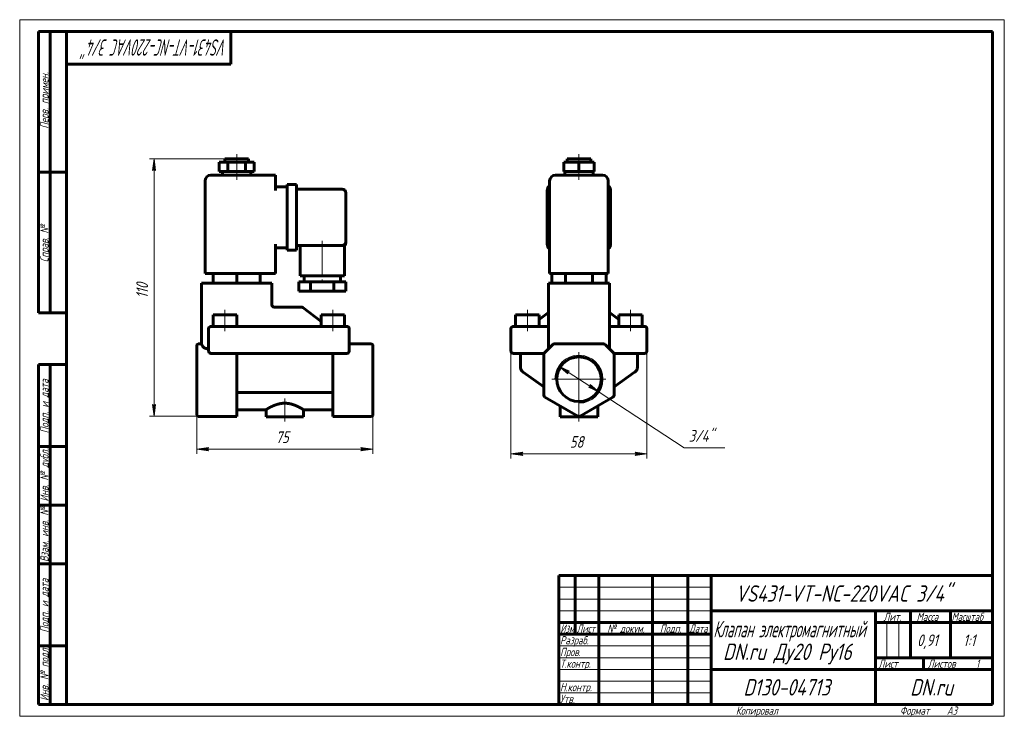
# Model space of a CAD drawing. Header units: millimetres. Extents: x 0 to 420, y 0 to 297.
import ezdxf

# ---------------------------------------------------------------- set-up
doc = ezdxf.new("R2010")
doc.units = ezdxf.units.MM
for name, pattern in [('K5LT_AXLED', [19.5, 15, -1.5, 1.5, -1.5]), ('K5LT_BASIC', [0]), ('K5LT_THIN', [0])]:
    doc.linetypes.add(name, pattern=pattern)
doc.layers.add('Системный слой', color=7, linetype='Continuous')
doc.layers.add('Системный слой (1)', color=7, linetype='Continuous', true_color=0x6c6c6c)
doc.styles.add('KDIMTEXTSTYLE', font='GOST_AU.SHX', dxfattribs={"width": 0.96, "oblique": 15, "height": 5})
doc.styles.add('KTEXTSTYLE', font='GOST_AU.SHX', dxfattribs={"width": 0.96, "height": 5})
doc.dimstyles.new('KDIMSTYLE (1.00)', dxfattribs={"dimtxt": 5, "dimasz": 1, "dimexe": 2, "dimexo": 0, "dimgap": 1, "dimtad": 1, "dimtxsty": 'KDIMTEXTSTYLE', "dimsah": 1, "dimcen": 0, "dimdle": 1, "dimadec": 0, "dimazin": 0, "dimtfac": 0.667, "dimtmove": 0, "dimatfit": 3, "dimfxl": 1, "dimtvp": 1, "dimtolj": 1, "dimtzin": 0, "dimarcsym": 0})

# ---------------------------------------------------------------- blocks, each defined once
blk = doc.blocks.new('U0')
at = {"layer": 'Системный слой (1)', "color": 150, "linetype": 'K5LT_BASIC', "lineweight": 60, "true_color": 0x0080ff}
for p, q in [((251.57, 171.77), (251.56, 171.87)), ((251.58, 171.7), (251.57, 171.77)), ((251.6, 171.65), (251.58, 171.7))]:
    blk.add_line(p, q, dxfattribs=at)
blk = doc.blocks.new('U1')
at = {"layer": 'Системный слой (1)', "color": 150, "linetype": 'K5LT_BASIC', "lineweight": 60, "true_color": 0x0080ff}
for q in [(253.27, 155.03), (253.56, 154.74)]:
    blk.add_line((253.56, 154.74), q, dxfattribs=at)
blk = doc.blocks.new('U2')
at = {"layer": 'Системный слой (1)', "color": 150, "linetype": 'K5LT_BASIC', "lineweight": 60, "true_color": 0x0080ff}
for p, q in [((225.52, 171.65), (225.54, 171.7)), ((225.54, 171.7), (225.55, 171.77)), ((225.55, 171.77), (225.56, 171.87))]:
    blk.add_line(p, q, dxfattribs=at)
blk = doc.blocks.new('U3')
at = {"layer": 'Системный слой (1)', "color": 150, "linetype": 'K5LT_BASIC', "lineweight": 60, "true_color": 0x0080ff}
for q in [(223.85, 155.03), (223.56, 154.74)]:
    blk.add_line((223.56, 154.74), q, dxfattribs=at)
blk = doc.blocks.new('U4')
at = {"layer": 'Системный слой (1)', "color": 30, "linetype": 'K5LT_AXLED', "lineweight": 18, "true_color": 0xff8000}
for q in [(238.56, 155.24), (227.06, 143.74), (250.06, 143.74), (238.56, 132.24)]:
    blk.add_line((238.56, 143.74), q, dxfattribs=at)
blk = doc.blocks.new('D0')
at = {"layer": 'Системный слой (1)'}
for points in [[(214.06, 111.9), (214.56, 112.56), (209.56, 111.9), (214.56, 111.24)], [(262.56, 111.24), (267.56, 111.9), (262.56, 112.56), (263.06, 111.9)]]:
    blk.add_hatch(color=7, dxfattribs=at).paths.add_polyline_path(points)
at = {"layer": 'Системный слой (1)', "color": 7, "linetype": 'K5LT_THIN', "lineweight": 18}
for p, q in [((209.56, 160.49), (209.56, 109.9)), ((267.56, 160.49), (267.56, 109.9)), ((209.56, 111.9), (214.56, 112.56)), ((214.56, 111.24), (209.56, 111.9)), ((214.56, 112.56), (214.06, 111.9)), ((214.06, 111.9), (214.56, 111.24)), ((263.06, 111.9), (262.56, 112.56)), ((262.56, 112.56), (267.56, 111.9)), ((267.56, 111.9), (262.56, 111.24)), ((262.56, 111.24), (263.06, 111.9))]:
    blk.add_line(p, q, dxfattribs=at)
blk.add_wipeout([(234.67, 112.9), (234.67, 120.28), (242.13, 120.28), (242.13, 112.9)]).dxf.layer = 'Системный слой (1)'
blk.add_line((209.56, 111.9), (267.56, 111.9), dxfattribs=at)
at = {"layer": 'Системный слой (1)', "color": 7, "insert": (234.67, 119.49), "char_height": 5, "attachment_point": 1, "style": 'KTEXTSTYLE'}
blk.add_mtext('\\H5.0;\\W1.000;\\Q15;\\Q15;\\W0.965;58', dxfattribs=at)
blk = doc.blocks.new('KDIMARROW_01')
at = {"layer": 'Системный слой'}
blk.add_hatch(color=0, dxfattribs=at).paths.add_polyline_path([(0, 0), (-5, 0.66), (-4.5, 0), (-5, -0.66)])
at = {"layer": 'Системный слой', "color": 0, "linetype": 'K5LT_THIN', "lineweight": 18}
for p, q in [((-4.5, 0), (-5, 0.66)), ((-5, 0.66), (0, 0)), ((0, 0), (-5, -0.66)), ((-5, -0.66), (-4.5, 0))]:
    blk.add_line(p, q, dxfattribs=at)
at = {"layer": 'Системный слой (1)', "color": 0, "linetype": 'K5LT_THIN', "lineweight": 18}
blk.add_line((75.57, 143.74), (74.57, 143.74), dxfattribs=at)
blk = doc.blocks.new('D1')
at = {"layer": 'Системный слой (1)'}
for points in [[(234.52, 147.16), (229.98, 149.34), (233.8, 146.06), (233.75, 146.88)], [(247.14, 138.14), (243.31, 141.42), (243.37, 140.6), (242.59, 140.32)]]:
    blk.add_hatch(color=7, dxfattribs=at).paths.add_polyline_path(points)
at = {"layer": 'Системный слой (1)', "color": 7, "linetype": 'K5LT_THIN', "lineweight": 18}
for p, q in [((229.98, 149.34), (234.52, 147.16)), ((233.8, 146.06), (229.98, 149.34)), ((229.98, 149.34), (247.14, 138.14)), ((234.52, 147.16), (233.75, 146.88)), ((233.75, 146.88), (233.8, 146.06)), ((242.59, 140.32), (243.37, 140.6)), ((247.14, 138.14), (242.59, 140.32)), ((243.37, 140.6), (243.31, 141.42)), ((243.31, 141.42), (247.14, 138.14))]:
    blk.add_line(p, q, dxfattribs=at)
blk.add_wipeout([(285.39, 115.49), (285.39, 122.87), (298.31, 122.87), (298.31, 115.49)]).dxf.layer = 'Системный слой (1)'
for p, q in [((247.14, 138.14), (283.39, 114.49)), ((283.39, 114.49), (300.85, 114.49))]:
    blk.add_line(p, q, dxfattribs=at)
at = {"layer": 'Системный слой (1)', "color": 7, "insert": (285.39, 122.08), "char_height": 5, "attachment_point": 1, "style": 'KTEXTSTYLE'}
blk.add_mtext('\\H5.0;\\W1.000;\\Q15;\\Q15;\\W0.965;3/4"', dxfattribs=at)
blk = doc.blocks.new('U5')
at = {"layer": 'Системный слой (1)', "color": 150, "linetype": 'K5LT_BASIC', "lineweight": 60, "true_color": 0x0080ff}
for p, q in [((92.57, 130.74), (105.07, 130.74)), ((121.07, 130.74), (133.57, 130.74))]:
    blk.add_line(p, q, dxfattribs=at)
blk = doc.blocks.new('U6')
at = {"layer": 'Системный слой (1)', "color": 150, "linetype": 'K5LT_BASIC', "lineweight": 60, "true_color": 0x0080ff}
for p, q in [((139.07, 201.95), (139.07, 202)), ((139.07, 201.86), (139.07, 201.86))]:
    blk.add_line(p, q, dxfattribs=at)
blk = doc.blocks.new('U7')
at = {"layer": 'Системный слой (1)', "color": 150, "linetype": 'K5LT_BASIC', "lineweight": 60, "true_color": 0x0080ff}
for p in [(139.07, 202.24), (139.07, 201.86), (139.07, 201.86)]:
    blk.add_line(p, (139.07, 201.86), dxfattribs=at)
blk = doc.blocks.new('D2')
at = {"layer": 'Системный слой (1)'}
for points in [[(75.57, 113.9), (80.57, 114.56), (80.07, 113.9), (80.57, 113.24)], [(145.57, 113.24), (150.57, 113.9), (145.57, 114.56), (146.07, 113.9)]]:
    blk.add_hatch(color=7, dxfattribs=at).paths.add_polyline_path(points)
at = {"layer": 'Системный слой (1)', "color": 7, "linetype": 'K5LT_THIN', "lineweight": 18}
for p, q in [((75.57, 143.74), (75.57, 111.9)), ((150.57, 136.98), (150.57, 111.9)), ((75.57, 113.9), (80.57, 114.56)), ((80.57, 113.24), (75.57, 113.9)), ((80.57, 114.56), (80.07, 113.9)), ((80.07, 113.9), (80.57, 113.24)), ((146.07, 113.9), (145.57, 114.56)), ((145.57, 114.56), (150.57, 113.9)), ((150.57, 113.9), (145.57, 113.24)), ((145.57, 113.24), (146.07, 113.9))]:
    blk.add_line(p, q, dxfattribs=at)
blk.add_wipeout([(109.18, 114.9), (109.18, 122.28), (116.65, 122.28), (116.65, 114.9)]).dxf.layer = 'Системный слой (1)'
blk.add_line((150.57, 113.9), (75.57, 113.9), dxfattribs=at)
at = {"layer": 'Системный слой (1)', "color": 7, "insert": (109.18, 121.49), "char_height": 5, "attachment_point": 1, "style": 'KTEXTSTYLE'}
blk.add_mtext('\\H5.0;\\W1.000;\\Q15;\\Q15;\\W0.965;75', dxfattribs=at)
blk = doc.blocks.new('D3')
at = {"layer": 'Системный слой (1)'}
for points in [[(57.98, 232.74), (57.33, 237.74), (56.67, 232.74), (57.33, 233.24)], [(57.33, 127.9), (57.98, 132.9), (57.33, 132.4), (56.67, 132.9)]]:
    blk.add_hatch(color=7, dxfattribs=at).paths.add_polyline_path(points)
at = {"layer": 'Системный слой (1)', "color": 7, "linetype": 'K5LT_THIN', "lineweight": 18}
for p, q in [((87.57, 237.74), (55.33, 237.74)), ((56.67, 232.74), (57.33, 237.74)), ((57.33, 237.74), (57.98, 232.74)), ((57.33, 233.24), (56.67, 232.74)), ((57.98, 232.74), (57.33, 233.24)), ((57.33, 127.9), (56.67, 132.9)), ((56.67, 132.9), (57.33, 132.4)), ((57.33, 132.4), (57.98, 132.9)), ((57.98, 132.9), (57.33, 127.9)), ((76.07, 127.9), (55.33, 127.9))]:
    blk.add_line(p, q, dxfattribs=at)
blk.add_wipeout([(56.33, 178.2), (48.94, 178.2), (48.94, 187.06), (56.33, 187.06)]).dxf.layer = 'Системный слой (1)'
blk.add_line((57.33, 127.9), (57.33, 237.74), dxfattribs=at)
at = {"layer": 'Системный слой (1)', "color": 7, "insert": (49.74, 178.2), "char_height": 5, "attachment_point": 1, "rotation": 90, "style": 'KTEXTSTYLE'}
blk.add_mtext('\\H5.0;\\W1.000;\\Q15;\\Q15;\\W0.965;110', dxfattribs=at)
blk = doc.blocks.new('U8')
at = {"color": 7, "linetype": 'K5LT_THIN', "lineweight": 18}
for p, q in [((0, 0), (0, 297)), ((0, 297), (420, 297)), ((420, 297), (420, 0)), ((230, 55), (295, 55)), ((230, 50), (295, 50)), ((230, 45), (295, 45)), ((369.96, 25), (369.96, 40)), ((374.98, 25), (374.98, 40)), ((230, 30), (295, 30)), ((230, 25), (295, 25)), ((230, 20), (295, 20)), ((230, 15), (295, 15)), ((230, 10), (295, 10)), ((420, 0), (0, 0))]:
    blk.add_line(p, q, dxfattribs=at)
at = {"color": 150, "linetype": 'K5LT_BASIC', "lineweight": 60, "true_color": 0x0080ff}
for p, q in [((8, 172), (8, 292)), ((20, 292), (8, 292)), ((13, 172), (13, 292)), ((20, 5), (20, 292)), ((20, 292), (415, 292)), ((90, 292), (90, 278)), ((415, 292), (415, 5)), ((90, 278), (20, 278)), ((20, 232), (8, 232)), ((20, 172), (8, 172)), ((8, 5), (8, 150)), ((20, 150), (8, 150)), ((13, 5), (13, 150)), ((20, 115), (8, 115)), ((20, 90), (8, 90)), ((20, 65), (8, 65)), ((230, 60), (415, 60)), ((230, 5), (230, 60)), ((237, 35), (237, 60)), ((247, 5), (247, 60)), ((270, 5), (270, 60)), ((285, 5), (285, 60)), ((295, 5), (295, 60)), ((295, 45), (415, 45)), ((365, 5), (365, 45)), ((380, 25), (380, 45)), ((397, 25), (397, 45)), ((230, 40), (295, 40)), ((365, 40), (380, 40)), ((380, 40), (415, 40)), ((230, 35), (295, 35)), ((20, 30), (8, 30)), ((365, 25), (415, 25)), ((385.57, 20), (385.57, 25)), ((295, 20), (365, 20)), ((365, 20), (415, 20)), ((20, 5), (8, 5)), ((415, 5), (20, 5))]:
    blk.add_line(p, q, dxfattribs=at)
at = {"color": 7, "attachment_point": 1, "style": 'KTEXTSTYLE'}
for s, insert, char_height, rotation in [('\\H5.0;\\W1.000;\\Q15;\\Q15;\\W0.640;\\H7.00;VS431-VT-NC-220VAC 3/4"', (88.57, 281.64), 7, 180), ('\\H5.0;\\W1.000;\\Q15;\\Q15;\\W0.965;\\H3.50;Перв. примен.', (8.82, 250.52), 3.5, 90), ('\\H5.0;\\W1.000;\\Q15;\\Q15;\\W0.965;\\H3.50;Справ. №', (8.82, 193.63), 3.5, 90), ('\\H5.0;\\W1.000;\\Q15;\\Q15;\\W0.965;\\H3.50;Подп. и дата', (8.82, 120.66), 3.5, 90), ('\\H5.0;\\W1.000;\\Q15;\\Q15;\\W0.965;\\H3.50;Инв. № дубл.', (8.82, 91.57), 3.5, 90), ('\\H5.0;\\W1.000;\\Q15;\\Q15;\\W0.965;\\H3.50;Взам. инв. №', (8.82, 65.8), 3.5, 90), ('\\H5.0;\\W1.000;\\Q15;\\Q15;\\W0.965;\\H3.50;Подп. и дата', (8.82, 35.66), 3.5, 90), ('\\H5.0;\\W1.000;\\Q15;\\Q15;\\W0.965;\\H3.50;Инв. № подл.', (8.82, 6.57), 3.5, 90)]:
    blk.add_mtext(s, dxfattribs=dict(at, insert=insert, char_height=char_height, rotation=rotation))
for s, insert, char_height in [('\\H5.0;\\W1.000;\\Q15;\\Q15;\\W0.965;\\H7.00;VS431-VT-NC-220VAC 3/4"', (305.29, 55.86), 7), ('\\H5.0;\\W1.000;\\Q15;\\Q15;\\W0.965;\\H3.50;Лит.', (368.47, 44.18), 3.5), ('\\H5.0;\\W1.000;\\Q15;\\Q15;\\W0.965;\\H3.50;Масса', (382.58, 44.18), 3.5), ('\\H5.0;\\W1.000;\\Q15;\\Q15;\\W0.930;\\H3.50;Масштаб', (397.52, 44.18), 3.5), ('\\H5.0;\\W1.000;\\Q15;\\Q15;\\W0.784;\\H3.50;Изм.', (230.62, 39.18), 3.5), ('\\H5.0;\\W1.000;\\Q15;\\Q15;\\W0.799;\\H3.50;Лист', (237.61, 39.18), 3.5), ('\\H5.0;\\W1.000;\\Q15;\\Q15;\\W0.965;\\H3.50;№ докум.', (250.63, 39.18), 3.5), ('\\H5.0;\\W1.000;\\Q15;\\Q15;\\W0.965;\\H3.50;Подп.', (273.1, 39.18), 3.5), ('\\H5.0;\\W1.000;\\Q15;\\Q15;\\W0.799;\\H3.50;Дата', (285.61, 39.18), 3.5), ('\\H5.0;\\W1.000;\\Q15;\\Q15;\\W0.672;\\H7.00;Клапан электромагнитный', (295.88, 40.69), 7), ('\\H5.0;\\W1.000;\\Q15;\\Q15;\\W0.965;\\H3.50;Разраб.', (230.5, 34.18), 3.5), ('\\H5.0;\\W1.000;\\Q15;\\Q15;\\W0.965;0,91', (382.83, 34.9), 5), ('\\H5.0;\\W1.000;\\Q15;\\Q15;\\W0.965;{\\c16711680;1:1}', (402.44, 34.9), 5), ('\\H5.0;\\W1.000;\\Q15;\\Q15;\\W0.965;\\H7.00;DN.ru Ду20 Ру16', (300.02, 31.02), 7), ('\\H5.0;\\W1.000;\\Q15;\\Q15;\\W0.965;\\H3.50;Пров.', (230.5, 29.18), 3.5), ('\\H5.0;\\W1.000;\\Q15;\\Q15;\\W0.965;\\H3.50;Т.контр.', (230.5, 24.18), 3.5), ('\\H5.0;\\W1.000;\\Q15;\\Q15;\\W0.965;\\H3.50;Лист', (366.32, 24.18), 3.5), ('\\H5.0;\\W1.000;\\Q15;\\Q15;\\W0.965;\\H3.50;Листов', (387.36, 24.18), 3.5), ('\\H5.0;\\W1.000;\\Q15;\\Q15;\\W0.965;\\H3.50;1', (407.91, 24.18), 3.5), ('\\H5.0;\\W1.000;\\Q15;\\Q15;\\W0.965;\\H3.50;Н.контр.', (230.5, 14.18), 3.5), ('\\H5.0;\\W1.000;\\Q15;\\Q15;\\W0.965;\\H7.00;D130-04713', (308.72, 15.86), 7), ('\\H5.0;\\W1.000;\\Q15;\\Q15;\\W0.965;\\H7.00;DN.ru', (379.84, 15.86), 7), ('\\H5.0;\\W1.000;\\Q15;\\Q15;\\W0.965;\\H3.50;Утв.', (230.5, 9.18), 3.5), ('\\H5.0;\\W1.000;\\Q15;\\Q15;\\W0.965;\\H3.50;Копировал', (305.5, 4.18), 3.5), ('\\H5.0;\\W1.000;\\Q15;\\Q15;\\W0.965;\\H3.50;Формат', (375.5, 4.18), 3.5), ('\\H5.0;\\W1.000;\\Q15;\\Q15;\\W0.965;\\H3.50;A3', (395.5, 4.18), 3.5)]:
    blk.add_mtext(s, dxfattribs=dict(at, insert=insert, char_height=char_height))

msp = doc.modelspace()

# ---------------------------------------------------------------- linework, layer by layer
at = {"layer": 'Системный слой (1)', "color": 30, "linetype": 'K5LT_AXLED', "lineweight": 18, "true_color": 0xff8000}
for p, q in [((92.57, 234.241), (92.57, 239.741)), ((238.559, 234.241), (238.559, 239.741)), ((92.57, 228.741), (92.57, 234.241)), ((238.559, 228.741), (238.559, 234.241)), ((129.07, 202.741), (129.07, 183.241)), ((87.57, 164.241), (87.57, 173.241)), ((133.57, 164.241), (133.57, 173.241)), ((216.559, 164.241), (216.559, 173.241)), ((260.559, 164.241), (260.559, 173.241)), ((113.07, 135.494), (113.07, 125.741)), ((238.559, 125.741), (238.559, 135.494))]:
    msp.add_line(p, q, dxfattribs=at)
at = {"layer": 'Системный слой (1)', "color": 150, "linetype": 'K5LT_BASIC', "lineweight": 60, "true_color": 0x0080ff}
for p, q in [((85.07, 232.241), (85.07, 236.241)), ((85.07, 236.241), (88.82, 236.241)), ((87.57, 237.741), (97.57, 237.741)), ((87.57, 236.241), (87.57, 237.741)), ((88.82, 236.241), (96.32, 236.241)), ((88.82, 232.241), (88.82, 236.241)), ((96.32, 236.241), (100.07, 236.241)), ((96.32, 232.241), (96.32, 236.241)), ((97.57, 236.241), (97.57, 237.741)), ((100.07, 232.241), (100.07, 236.241)), ((232.064, 236.241), (238.559, 236.241)), ((232.064, 232.241), (232.064, 236.241)), ((233.559, 237.741), (243.559, 237.741)), ((233.559, 236.241), (233.559, 237.741)), ((238.559, 232.241), (238.559, 236.241)), ((238.559, 236.241), (245.054, 236.241)), ((243.559, 236.241), (243.559, 237.741)), ((245.054, 232.241), (245.054, 236.241)), ((85.07, 232.241), (88.82, 232.241)), ((86.57, 230.741), (86.57, 232.241)), ((88.82, 232.241), (96.32, 232.241)), ((96.32, 232.241), (100.07, 232.241)), ((98.57, 230.741), (98.57, 232.241)), ((232.064, 232.241), (238.559, 232.241)), ((232.559, 230.741), (232.559, 232.241)), ((238.559, 232.241), (245.054, 232.241)), ((244.559, 230.741), (244.559, 232.241)), ((79.07, 188.741), (79.07, 228.241)), ((109.07, 230.741), (81.57, 230.741)), ((109.07, 230.741), (109.07, 228.241)), ((109.07, 224.241), (109.07, 228.241)), ((226.059, 188.741), (226.059, 228.241)), ((248.559, 230.741), (228.559, 230.741)), ((251.059, 188.741), (251.059, 228.241)), ((109.07, 225.741), (114.07, 225.741)), ((114.07, 224.241), (114.07, 226.741)), ((114.07, 226.741), (118.07, 226.741)), ((114.07, 224.241), (114.07, 201.241)), ((118.07, 226.741), (118.07, 224.241)), ((118.07, 224.741), (137.57, 224.741)), ((118.07, 224.241), (118.07, 201.241)), ((139.07, 223.241), (139.07, 202.241)), ((225.059, 201.241), (225.059, 224.241)), ((252.059, 224.241), (252.059, 201.241)), ((139.07, 202.241), (139.07, 201.859)), ((139.07, 201.859), (139.07, 201.859)), ((139.07, 201.859), (139.07, 201.859)), ((109.07, 188.741), (109.07, 201.241)), ((109.07, 199.741), (114.07, 199.741)), ((114.07, 198.741), (114.07, 201.241)), ((114.07, 198.741), (118.07, 198.741)), ((118.07, 201.241), (118.07, 198.741)), ((118.07, 200.741), (137.57, 200.741)), ((119.57, 200.741), (119.57, 187.741)), ((137.57, 200.741), (138.57, 200.741)), ((138.57, 200.741), (138.57, 187.741)), ((81.57, 188.741), (79.07, 188.741)), ((81.57, 188.741), (109.07, 188.741)), ((82.57, 188.741), (82.57, 184.741)), ((92.57, 188.741), (92.57, 184.741)), ((102.57, 188.741), (102.57, 184.741)), ((119.07, 185.241), (119.07, 181.241)), ((124.07, 185.241), (119.07, 185.241)), ((138.57, 187.741), (119.57, 187.741)), ((121.32, 187.741), (121.32, 185.241)), ((134.07, 185.241), (124.07, 185.241)), ((124.07, 185.241), (124.07, 181.241)), ((134.07, 185.241), (134.07, 181.241)), ((139.07, 185.241), (134.07, 185.241)), ((136.82, 187.741), (136.82, 185.241)), ((139.07, 185.241), (139.07, 181.241)), ((228.559, 188.741), (226.059, 188.741)), ((227.012, 188.741), (227.012, 184.741)), ((228.559, 188.741), (248.559, 188.741)), ((232.785, 188.741), (232.785, 184.741)), ((244.332, 188.741), (244.332, 184.741)), ((251.059, 188.741), (248.559, 188.741)), ((250.106, 188.741), (250.106, 184.741)), ((77.57, 184.741), (77.57, 158.741)), ((77.57, 184.741), (80.07, 184.741)), ((105.07, 184.741), (80.07, 184.741)), ((105.07, 184.741), (107.57, 184.741)), ((107.57, 184.741), (107.57, 175.167)), ((124.07, 181.241), (119.07, 181.241)), ((134.07, 181.241), (124.07, 181.241)), ((139.07, 181.241), (134.07, 181.241)), ((225.559, 184.741), (228.059, 184.741)), ((225.559, 184.741), (225.559, 156.741)), ((249.059, 184.741), (228.059, 184.741)), ((249.059, 184.741), (251.559, 184.741)), ((251.559, 184.741), (251.559, 156.741)), ((107.57, 175.352), (107.57, 175.167)), ((120.232, 174.45), (108.57, 174.45)), ((120.838, 174.246), (128.57, 168.358)), ((82.57, 171.241), (92.57, 171.241)), ((82.57, 166.241), (82.57, 171.241)), ((92.57, 166.241), (92.57, 171.241)), ((128.57, 166.241), (128.57, 171.241)), ((128.57, 171.241), (138.57, 171.241)), ((138.57, 166.241), (138.57, 171.241)), ((211.559, 171.241), (221.559, 171.241)), ((211.559, 166.241), (211.559, 171.241)), ((225.559, 172.166), (221.559, 169.119)), ((221.559, 166.241), (221.559, 171.241)), ((251.559, 172.166), (255.559, 169.119)), ((255.559, 171.241), (265.559, 171.241)), ((255.559, 166.241), (255.559, 171.241)), ((265.559, 166.241), (265.559, 171.241)), ((80.57, 165.241), (80.57, 155.741)), ((81.57, 166.241), (83.57, 166.241)), ((137.57, 166.241), (83.57, 166.241)), ((137.57, 166.241), (139.57, 166.241)), ((140.57, 155.741), (140.57, 165.241)), ((209.559, 165.241), (209.559, 155.741)), ((210.559, 166.241), (212.559, 166.241)), ((212.559, 166.241), (225.559, 166.241)), ((251.559, 166.241), (264.559, 166.241)), ((264.559, 166.241), (266.559, 166.241)), ((267.559, 165.241), (267.559, 155.741)), ((75.57, 158.094), (75.57, 158.241)), ((75.57, 154.68), (75.57, 158.094)), ((77.571, 158.741), (76.07, 158.741)), ((80.07, 156.741), (80.57, 156.741)), ((140.57, 158.741), (150.07, 158.741)), ((150.57, 158.241), (150.57, 158.094)), ((150.57, 154.68), (150.57, 158.094)), ((227.266, 158.448), (223.852, 155.034)), ((249.145, 158.741), (227.973, 158.741)), ((253.266, 155.034), (249.852, 158.448)), ((75.57, 154.326), (75.57, 154.68)), ((75.57, 136.978), (75.57, 154.326)), ((81.537, 154.741), (81.536, 154.741)), ((81.537, 154.741), (81.536, 154.741)), ((83.57, 154.741), (81.57, 154.741)), ((83.57, 154.741), (137.57, 154.741)), ((92.57, 136.978), (92.57, 154.741)), ((133.57, 136.978), (133.57, 154.741)), ((139.57, 154.741), (137.57, 154.741)), ((139.602, 154.741), (139.603, 154.741)), ((150.57, 154.68), (150.57, 154.326)), ((150.57, 136.978), (150.57, 154.326)), ((212.559, 154.741), (210.559, 154.741)), ((212.559, 154.741), (223.559, 154.741)), ((213.559, 154.741), (213.559, 149.118)), ((223.559, 154.741), (223.559, 154.741)), ((223.559, 154.741), (223.559, 154.326)), ((223.559, 154.697), (223.559, 154.449)), ((223.559, 154.326), (223.559, 136.978)), ((253.559, 154.741), (253.558, 154.741)), ((253.559, 154.741), (253.559, 154.326)), ((253.559, 154.741), (264.559, 154.741)), ((253.559, 154.741), (253.559, 154.741)), ((253.559, 154.697), (253.559, 154.45)), ((253.559, 136.978), (253.559, 154.326)), ((263.559, 154.741), (263.559, 149.118)), ((266.559, 154.741), (264.559, 154.741)), ((223.559, 140.44), (214.817, 146.676)), ((262.301, 146.676), (253.559, 140.44)), ((75.57, 136.545), (75.57, 136.978)), ((75.57, 128.462), (75.57, 136.545)), ((92.57, 136.978), (92.57, 136.112)), ((92.57, 128.029), (92.57, 136.112)), ((93.457, 138.093), (132.682, 138.093)), ((133.57, 136.112), (133.57, 136.978)), ((133.57, 128.029), (133.57, 136.112)), ((150.57, 136.978), (150.57, 136.545)), ((150.57, 128.462), (150.57, 136.545)), ((224.059, 136.112), (238.059, 128.029)), ((239.059, 128.029), (253.059, 136.112)), ((105.07, 130.741), (105.07, 127.741)), ((121.07, 130.741), (121.07, 127.741)), ((230.559, 132.359), (230.559, 127.741)), ((246.559, 132.359), (246.559, 127.741)), ((75.57, 128.395), (75.57, 128.462)), ((76.07, 127.895), (92.57, 127.895)), ((92.57, 128.029), (92.57, 127.895)), ((121.07, 127.741), (105.07, 127.741)), ((133.57, 127.895), (133.57, 128.029)), ((133.57, 127.895), (150.07, 127.895)), ((150.57, 128.462), (150.57, 128.395)), ((246.559, 127.741), (230.559, 127.741))]:
    msp.add_line(p, q, dxfattribs=at)
msp.add_circle((238.559, 143.741), 9.5, dxfattribs=at)
for centre, radius, start, end in [((81.57, 228.241), 2.5, 90, 180), ((228.559, 228.241), 2.5, 90, 180), ((248.559, 228.241), 2.5, 0, 90), ((137.57, 223.241), 1.5, 0, 90), ((227.559, 224.241), 2.5, 126.8699, 180), ((249.559, 224.241), 2.5, 0, 53.1301), ((137.57, 202.241), 1.5, 270, 0), ((137.57, 202.241), 1.5, 270.44711, 0), ((137.57, 201.859), 1.5, 311.81031, 0), ((227.559, 201.241), 2.5, 180, 233.1301), ((249.559, 201.241), 2.5, 306.8699, 0), ((108.57, 175.45), 1, 180, 270), ((120.232, 173.45), 1, 52.70853, 90), ((81.57, 165.241), 1, 90, 180), ((139.57, 165.241), 1, 0, 90), ((210.559, 165.241), 1, 90, 180), ((266.559, 165.241), 1, 0, 90), ((76.07, 158.241), 0.5, 90, 180), ((81.57, 155.741), 1, 180, 270), ((139.57, 155.741), 1, 270, 0), ((150.07, 158.241), 0.5, 0, 90), ((210.559, 155.741), 1, 180, 270), ((227.973, 157.741), 1, 90, 135), ((249.145, 157.741), 1, 45, 90), ((266.559, 155.741), 1, 270, 0), ((81.57, 155.741), 1, 268.09674, 270), ((139.57, 155.741), 1, 271.87553, 271.90326), ((224.559, 154.326), 1, 135, 180), ((252.559, 154.326), 1, 0, 45), ((224.559, 136.978), 1, 180, 240), ((252.559, 136.978), 1, 300, 0), ((76.07, 128.395), 0.5, 180, 270), ((150.07, 128.395), 0.5, 270, 0), ((238.559, 128.895), 1, 240, 300)]:
    msp.add_arc(centre, radius, start, end, dxfattribs=at)
at = {"layer": 'Системный слой (1)', "color": 7, "linetype": 'K5LT_THIN', "lineweight": 18}
msp.add_arc((238.559, 143.741), 10.247, 270, 180, dxfattribs=at)
at = {"layer": 'Системный слой (1)', "color": 150, "linetype": 'K5LT_BASIC', "lineweight": 60, "true_color": 0x0080ff}
for points, knots in [([(139.07, 201.859), (139.07, 201.858), (139.07, 201.858), (139.07, 201.854), (139.07, 201.85), (139.069, 201.842), (139.069, 201.838), (139.069, 201.825), (139.069, 201.817), (139.068, 201.791), (139.067, 201.774), (139.064, 201.723), (139.06, 201.69), (139.047, 201.59), (139.034, 201.525), (138.998, 201.397), (138.976, 201.334), (138.924, 201.21), (138.893, 201.15), (138.825, 201.035), (138.787, 200.98), (138.704, 200.876), (138.66, 200.826), (138.604, 200.773), (138.597, 200.765), (138.582, 200.752), (138.576, 200.746), (138.57, 200.741)], [0.0015295, 0.0015295, 0.0015295, 0.0015295, 0.0061182, 0.0061182, 0.146493, 0.146493, 0.2975747, 0.2975747, 0.599738, 0.599738, 1.2040646, 1.2040646, 2.4127178, 2.4127178, 4.7757915, 4.7757915, 7.1589078, 7.1589078, 9.54946, 9.54946, 11.9358385, 11.9358385, 14.3022232, 14.3022232, 14.6901943, 14.6901943, 14.9968073, 14.9968073, 14.9968073, 14.9968073]), ([(139.07, 201.859), (139.07, 201.859), (139.07, 201.859), (139.07, 201.858), (139.07, 201.857), (139.07, 201.853), (139.07, 201.849), (139.069, 201.84), (139.069, 201.834), (139.069, 201.818), (139.069, 201.807), (139.068, 201.796), (139.068, 201.795), (139.067, 201.773), (139.066, 201.752), (139.06, 201.688), (139.055, 201.646), (139.036, 201.538), (139.021, 201.473), (138.981, 201.346), (138.956, 201.283), (138.899, 201.162), (138.867, 201.103), (138.794, 200.99), (138.754, 200.936), (138.67, 200.837), (138.626, 200.792), (138.579, 200.749)], [0.0107628, 0.0107628, 0.0107628, 0.0107628, 0.0110329, 0.0110329, 0.0322883, 0.0322883, 0.1716786, 0.1716786, 0.3648827, 0.3648827, 0.7512909, 0.7512909, 0.7851429, 0.7851429, 1.5241073, 1.5241073, 3.0589774, 3.0589774, 5.4290278, 5.4290278, 7.8162344, 7.8162344, 10.2067569, 10.2067569, 12.5891959, 12.5891959, 14.8465543, 14.8465543, 14.8465543, 14.8465543]), ([(139.07, 201.859), (139.07, 201.852), (139.069, 201.845), (139.069, 201.83), (139.069, 201.822), (139.069, 201.807), (139.068, 201.799), (139.068, 201.783), (139.067, 201.775), (139.066, 201.759), (139.066, 201.75), (139.065, 201.741)], [0, 0, 0, 0, 0.8807643, 0.8807643, 1.8807643, 1.8807643, 2.8807643, 2.8807643, 3.8807643, 3.8807643, 5, 5, 5, 5]), ([(139.07, 201.859), (139.07, 201.852), (139.069, 201.845), (139.069, 201.83), (139.069, 201.822), (139.069, 201.806), (139.068, 201.798), (139.068, 201.783), (139.067, 201.775), (139.066, 201.758), (139.066, 201.749), (139.065, 201.74)], [0, 0, 0, 0, 0.8742674, 0.8742674, 1.8742674, 1.8742674, 2.8742674, 2.8742674, 3.8742674, 3.8742674, 5, 5, 5, 5]), ([(77.699, 158.448), (77.696, 158.456), (77.69, 158.473), (77.681, 158.498), (77.671, 158.525), (77.66, 158.554), (77.648, 158.586), (77.634, 158.618), (77.621, 158.65), (77.608, 158.678), (77.595, 158.703), (77.584, 158.723), (77.576, 158.737), (77.572, 158.741), (77.571, 158.741)], [0, 0, 0, 0, 0.0445898, 0.0932898, 0.1462024, 0.209844, 0.2797719, 0.3630995, 0.4537695, 0.5494053, 0.6426788, 0.755222, 0.874314, 1, 1, 1, 1]), ([(214.817, 146.676), (214.816, 146.676), (214.815, 146.677), (214.812, 146.679), (214.81, 146.681), (214.804, 146.685), (214.8, 146.688), (214.788, 146.696), (214.78, 146.702), (214.757, 146.72), (214.741, 146.731), (214.695, 146.767), (214.665, 146.791), (214.577, 146.865), (214.519, 146.917), (214.368, 147.064), (214.279, 147.164), (214.114, 147.375), (214.038, 147.486), (213.901, 147.72), (213.841, 147.841), (213.737, 148.091), (213.694, 148.219), (213.624, 148.48), (213.599, 148.612), (213.567, 148.865), (213.559, 148.985), (213.559, 149.109), (213.559, 149.114), (213.559, 149.118)], [0.0055666, 0.0055666, 0.0055666, 0.0055666, 0.0222666, 0.0222666, 0.0802452, 0.0802452, 0.1771904, 0.1771904, 0.3710807, 0.3710807, 0.7588613, 0.7588613, 1.5288559, 1.5288559, 3.0688451, 3.0688451, 5.7347039, 5.7347039, 8.4248699, 8.4248699, 11.1257407, 11.1257407, 13.8270652, 13.8270652, 16.5115486, 16.5115486, 18.9078842, 18.9078842, 18.9968203, 18.9968203, 18.9968203, 18.9968203]), ([(262.301, 146.676), (262.302, 146.676), (262.302, 146.677), (262.305, 146.679), (262.308, 146.681), (262.314, 146.685), (262.318, 146.688), (262.33, 146.696), (262.338, 146.702), (262.361, 146.72), (262.377, 146.731), (262.422, 146.767), (262.452, 146.791), (262.541, 146.865), (262.599, 146.917), (262.749, 147.064), (262.839, 147.164), (263.004, 147.375), (263.08, 147.486), (263.216, 147.72), (263.277, 147.841), (263.381, 148.091), (263.424, 148.219), (263.493, 148.48), (263.519, 148.612), (263.551, 148.865), (263.558, 148.985), (263.559, 149.109), (263.559, 149.114), (263.559, 149.118)], [0.0055666, 0.0055666, 0.0055666, 0.0055666, 0.0222666, 0.0222666, 0.0802452, 0.0802452, 0.1771904, 0.1771904, 0.3710807, 0.3710807, 0.7588613, 0.7588613, 1.5288559, 1.5288559, 3.0688451, 3.0688451, 5.7347039, 5.7347039, 8.4248699, 8.4248699, 11.1257407, 11.1257407, 13.8270652, 13.8270652, 16.5115486, 16.5115486, 18.9078842, 18.9078842, 18.9968203, 18.9968203, 18.9968203, 18.9968203]), ([(214.817, 146.676), (214.815, 146.677), (214.813, 146.678), (214.809, 146.681), (214.806, 146.683), (214.799, 146.688), (214.795, 146.691), (214.786, 146.698), (214.781, 146.701), (214.772, 146.708), (214.767, 146.712), (214.757, 146.719), (214.752, 146.723), (214.747, 146.727)], [0, 0, 0, 0, 0.5511934, 0.5511934, 1.2861178, 1.2861178, 2.5722357, 2.5722357, 3.9722357, 3.9722357, 5.3722357, 5.3722357, 7, 7, 7, 7]), ([(262.301, 146.676), (262.303, 146.677), (262.305, 146.678), (262.309, 146.681), (262.312, 146.683), (262.318, 146.688), (262.323, 146.691), (262.332, 146.698), (262.336, 146.701), (262.346, 146.708), (262.35, 146.712), (262.36, 146.719), (262.366, 146.723), (262.371, 146.727)], [0, 0, 0, 0, 0.5511956, 0.5511956, 1.2861231, 1.2861231, 2.5722463, 2.5722463, 3.9722463, 3.9722463, 5.3722463, 5.3722463, 7, 7, 7, 7]), ([(93.457, 138.093), (93.426, 138.093), (93.364, 138.094), (93.273, 138.101), (93.186, 138.113), (93.099, 138.129), (93.014, 138.15), (92.931, 138.175), (92.854, 138.204), (92.781, 138.236), (92.717, 138.268), (92.66, 138.3), (92.612, 138.329), (92.583, 138.349), (92.57, 138.358)], [0, 0, 0, 0, 0.0984567, 0.1939951, 0.2866154, 0.3783111, 0.4718281, 0.5643422, 0.6539218, 0.7372755, 0.8173513, 0.886259, 0.947193, 1, 1, 1, 1]), ([(132.682, 138.093), (132.714, 138.093), (132.775, 138.094), (132.866, 138.101), (132.954, 138.113), (133.04, 138.129), (133.125, 138.15), (133.208, 138.175), (133.285, 138.204), (133.358, 138.236), (133.422, 138.268), (133.479, 138.3), (133.527, 138.329), (133.556, 138.349), (133.57, 138.358)], [0, 0, 0, 0, 0.0984567, 0.1939951, 0.2866154, 0.3783111, 0.4718281, 0.5643422, 0.6539218, 0.7372755, 0.8173513, 0.886259, 0.947193, 1, 1, 1, 1]), ([(121.07, 130.741), (121.069, 130.741), (121.067, 130.742), (121.058, 130.748), (121.046, 130.755), (121.03, 130.765), (121.009, 130.778), (120.98, 130.796), (120.948, 130.815), (120.914, 130.836), (120.88, 130.856), (120.843, 130.879), (120.797, 130.906), (120.737, 130.943), (120.656, 130.991), (120.56, 131.048), (120.453, 131.111), (120.324, 131.186), (120.168, 131.275), (120.004, 131.368), (119.863, 131.446), (119.751, 131.508), (119.651, 131.562), (119.548, 131.617), (119.441, 131.674), (119.331, 131.732), (119.216, 131.792), (119.098, 131.852), (118.962, 131.92), (118.794, 132.004), (118.59, 132.102), (118.378, 132.201), (118.191, 132.285), (118.031, 132.356), (117.885, 132.419), (117.736, 132.481), (117.568, 132.55), (117.378, 132.625), (117.166, 132.706), (116.967, 132.778), (116.783, 132.842), (116.615, 132.898), (116.445, 132.952), (116.256, 133.01), (116.029, 133.076), (115.734, 133.155), (115.376, 133.24), (114.963, 133.323), (114.55, 133.39), (114.176, 133.436), (113.855, 133.465), (113.562, 133.483), (113.301, 133.492), (113.11, 133.494), (112.95, 133.493), (112.8, 133.491), (112.626, 133.485), (112.464, 133.476), (112.304, 133.466), (112.132, 133.451), (111.907, 133.429), (111.596, 133.39), (111.208, 133.329), (110.821, 133.252), (110.511, 133.18), (110.281, 133.122), (110.102, 133.073), (109.934, 133.025), (109.739, 132.967), (109.482, 132.885), (109.134, 132.766), (108.765, 132.628), (108.434, 132.495), (108.196, 132.394), (108.018, 132.317), (107.871, 132.251), (107.727, 132.185), (107.587, 132.119), (107.45, 132.054), (107.302, 131.983), (107.145, 131.904), (106.979, 131.82), (106.832, 131.745), (106.703, 131.677), (106.591, 131.618), (106.483, 131.56), (106.36, 131.493), (106.207, 131.408), (106.028, 131.308), (105.859, 131.211), (105.721, 131.131), (105.606, 131.064), (105.504, 131.004), (105.418, 130.952), (105.354, 130.914), (105.306, 130.885), (105.266, 130.861), (105.23, 130.839), (105.198, 130.819), (105.169, 130.802), (105.144, 130.787), (105.123, 130.773), (105.105, 130.763), (105.091, 130.754), (105.08, 130.747), (105.073, 130.743), (105.07, 130.741), (105.07, 130.741), (105.07, 130.741)], [0, 0, 0, 0, 0.00500089, 0.00901504, 0.01204865, 0.01508994, 0.01919026, 0.0233186, 0.02747781, 0.03063762, 0.03382466, 0.03705409, 0.04029855, 0.0446928, 0.05023279, 0.05620598, 0.06147732, 0.06758361, 0.07526858, 0.08261799, 0.08808252, 0.09164556, 0.09522268, 0.09883835, 0.10247883, 0.10615375, 0.10983908, 0.11355222, 0.11728267, 0.12229703, 0.12858342, 0.13487485, 0.13991163, 0.14368593, 0.14745917, 0.15123218, 0.15500643, 0.16005861, 0.1651238, 0.17020208, 0.17401136, 0.17781267, 0.18159245, 0.18535985, 0.1902972, 0.19637878, 0.20425584, 0.2126921, 0.22167404, 0.22903473, 0.23482883, 0.24048132, 0.24607582, 0.24999731, 0.25159947, 0.25533274, 0.25870563, 0.26171113, 0.26471058, 0.26805851, 0.27176287, 0.2779777, 0.28644238, 0.29504435, 0.30162768, 0.30577396, 0.30959445, 0.31311639, 0.31666697, 0.32238416, 0.33030231, 0.34048401, 0.34864426, 0.35472323, 0.35865187, 0.36257382, 0.36647748, 0.37037124, 0.37424821, 0.37812019, 0.38325623, 0.38838195, 0.39349797, 0.39732165, 0.40113374, 0.40492411, 0.40870475, 0.41450434, 0.42227901, 0.43038542, 0.43679609, 0.44229029, 0.44849484, 0.45423756, 0.45879278, 0.46216484, 0.46552488, 0.46885393, 0.47216625, 0.47545643, 0.47873949, 0.48201138, 0.48527812, 0.48853449, 0.49178656, 0.49502902, 0.49826498, 0.49999887, 0.49999887, 0.49999887, 0.49999887])]:
    msp.add_open_spline(points, degree=3, knots=knots, dxfattribs=at)
msp.add_rational_spline([(77.699, 158.448), (78.052, 157.391), (78.956, 156.741), (80.07, 156.741)], [1, 0.874352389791, 0.874352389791, 1], degree=3, dxfattribs=at)

# ---------------------------------------------------------------- block references
at = {"layer": 'Системный слой (1)'}
for name in ['U7', 'U6', 'U2', 'U0', 'U3', 'U4', 'U1', 'U5']:
    msp.add_blockref(name, (0, 0), dxfattribs=at)

# ---------------------------------------------------------------- next in the draw order: dimensions: what is measured, and where the dimension line sits
at = {"layer": 'Системный слой (1)', "color": 7}
for base, p1, p2, text, picture, middle in [((209.559, 111.902), (267.559, 160.491), (209.559, 160.491), '\\H5.0;\\W0.965;\\Q15;\\H5.0;\\W0.965;\\Q15;\\Q15;58', 'D0', (238.559, 111.902)), ((150.57, 113.902), (75.57, 143.741), (150.57, 136.978), '\\H5.0;\\W0.965;\\Q15;\\H5.0;\\W0.965;\\Q15;\\Q15;75', 'D2', (113.07, 113.902))]:
    dim = msp.add_linear_dim(base=base, p1=p1, p2=p2, text=text, dimstyle='KDIMSTYLE (1.00)', override={"dimexo": 0, "dimblk1": 'KDIMARROW_01', "dimblk2": 'KDIMARROW_01', "dimse1": 0, "dimse2": 0, "dimclrt": 7, "dimtolj": 1}, dxfattribs=at)
    dim.commit()
    dim.dimension.update_dxf_attribs({"geometry": picture, "text_midpoint": middle, "dimtype": 160})

# ---------------------------------------------------------------- next in the draw order: dimensions: what is measured, and where the dimension line sits
dim = msp.add_linear_dim(base=(57.325, 127.895), p1=(87.57, 237.741), p2=(76.07, 127.895), angle=90, text='\\H5.0;\\W0.965;\\Q15;\\H5.0;\\W0.965;\\Q15;\\Q15;110', dimstyle='KDIMSTYLE (1.00)', override={"dimexo": 0, "dimblk1": 'KDIMARROW_01', "dimblk2": 'KDIMARROW_01', "dimse1": 0, "dimse2": 0, "dimclrt": 7, "dimtolj": 1}, dxfattribs=at)
dim.commit()
dim.dimension.update_dxf_attribs({"geometry": 'D3', "text_midpoint": (57.325, 182.818), "dimtype": 160})
dim = msp.add_diameter_dim_2p(p1=(229.977, 149.34), p2=(247.141, 138.141), text='\\H5.0;\\W0.965;\\Q15;\\H5.0;\\W0.965;\\Q15;\\Q15;3/4"', dimstyle='KDIMSTYLE (1.00)', override={"dimtih": 1, "dimtoh": 1, "dimblk1": 'KDIMARROW_01', "dimblk2": 'KDIMARROW_01', "dimclrt": 7, "dimtmove": 1, "dimatfit": 2, "dimtolj": 1}, dxfattribs=at)
dim.commit()
dim.dimension.update_dxf_attribs({"geometry": 'D1', "text_midpoint": (285.388, 114.49), "dimtype": 163})

# ---------------------------------------------------------------- next in the draw order: block references
msp.add_blockref('U8', (0, 0))

doc.saveas('drawing.dxf')
